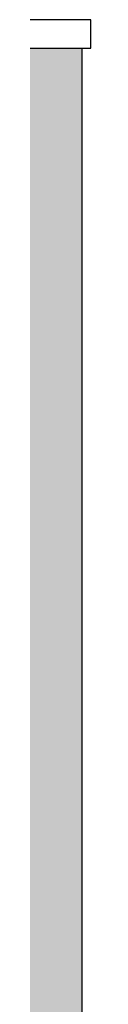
# Model space of a CAD drawing. Extents: x 2 to 315, y 0 to 17.
# Tile 16 of 69: x 52.624 to 52.939, y 9.979 to 15.72. Entities that reach past the tile are written whole.
import ezdxf

# ---------------------------------------------------------------- set-up
doc = ezdxf.new("R2010")
doc.units = 0
doc.header["$MEASUREMENT"] = 0
for name, color, linetype in [('Nord_Ansicht_2_R_NT_DACH', 7, 'Continuous'), ('Nord_Ansicht_2_R_TR_HIDDEN', 7, 'Continuous'), ('Nord_Ansicht_2_Schraffuren', 7, 'Continuous')]:
    doc.layers.add(name, color=color, linetype=linetype)

msp = doc.modelspace()

# ---------------------------------------------------------------- hatches: boundary and pattern name
at = {"layer": 'Nord_Ansicht_2_Schraffuren', "linetype": 'Continuous', "ltscale": 1000}
h = msp.add_hatch(dxfattribs=at)
h.set_pattern_fill('Gips_0002', color=256, style=0, pattern_type=2)
h.set_pattern_definition([(0, (52.788653, 5.3999), (0, 0.0375), [0, -0.0375])])
h.paths.add_polyline_path([(52.8873, 15.5533), (52.3223, 15.5533), (52.3223, 8.6799), (52.5573, 8.6799), (52.5573, 8.5599), (52.3223, 8.5599), (52.3223, 5.3999), (52.3723, 5.3999), (52.3723, 5.3299), (52.3423, 5.3299), (52.3423, 5.2399), (52.3723, 5.2399), (52.3723, 5.1699), (52.3423, 5.1699), (52.3423, 5.0799), (52.8873, 5.0799), (52.8873, 5.4352)], flags=0)

# ---------------------------------------------------------------- linework, layer by layer
at = {"layer": 'Nord_Ansicht_2_R_NT_DACH', "linetype": 'Continuous', "ltscale": 1000}
for p, q in [((52.9385, 15.7198), (15.9775, 15.7198)), ((52.9385, 15.5533), (52.9385, 15.7198)), ((15.9775, 15.5533), (52.9385, 15.5533))]:
    msp.add_line(p, q, dxfattribs=at)
at = {"layer": 'Nord_Ansicht_2_R_TR_HIDDEN', "linetype": 'Continuous', "ltscale": 1000}
msp.add_line((52.8873, 5.0799), (52.8873, 15.5533), dxfattribs=at)
at = {"layer": 'Nord_Ansicht_2_Schraffuren', "color": 255, "linetype": 'Continuous', "lineweight": 18, "ltscale": 1000}
for p, q in [((52.8873, 15.5533), (52.3223, 15.5533)), ((52.8873, 5.4352), (52.8873, 15.5533))]:
    msp.add_line(p, q, dxfattribs=at)

doc.saveas('drawing.dxf')
